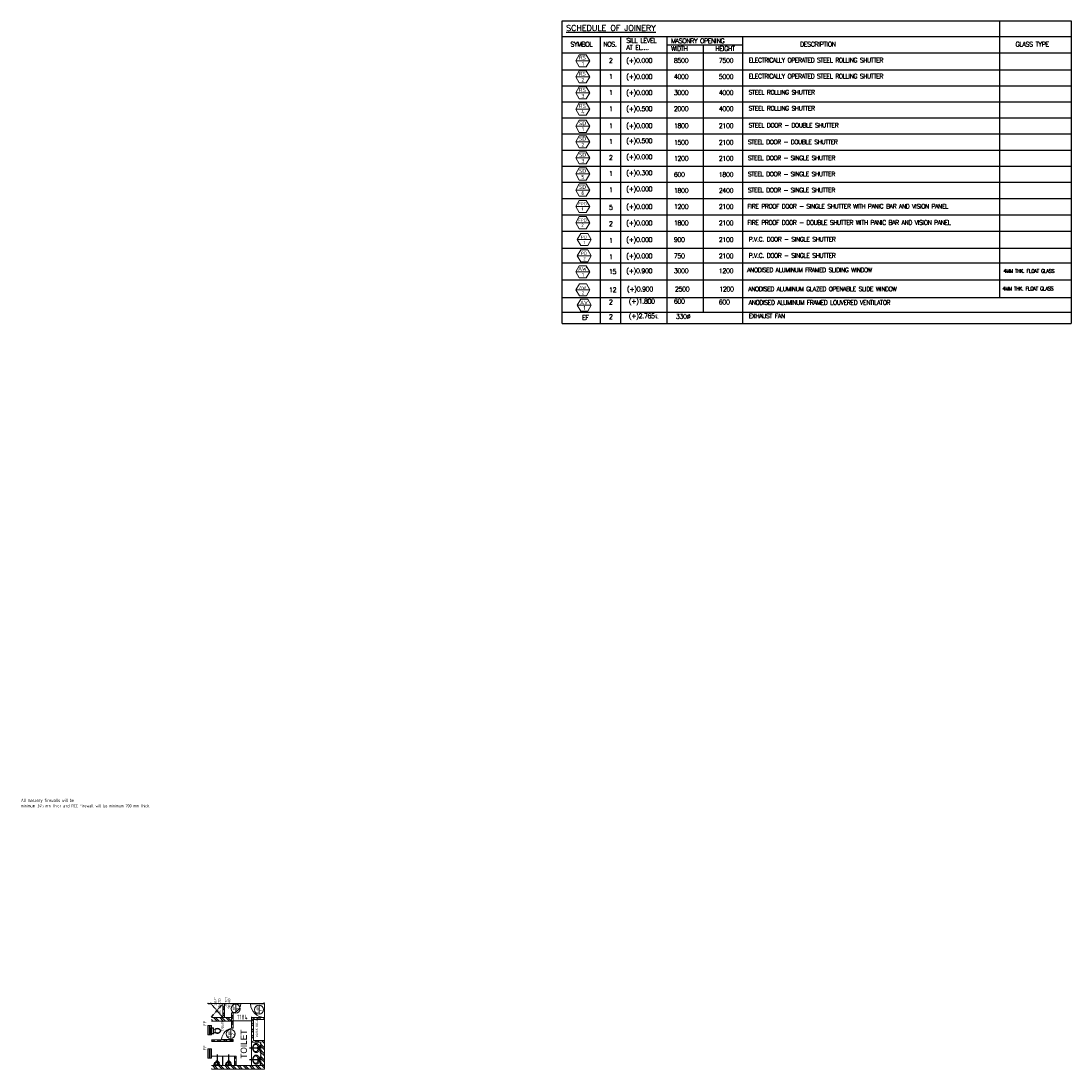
# Model space of a CAD drawing. Extents: x -7650383 to 4934791, y -137560 to 1826789.
# Tile 1 of 122: x 407830 to 475505, y -16204 to 51359. Entities that reach past the tile are written whole.
import ezdxf
from ezdxf.enums import TextEntityAlignment as Align

# ---------------------------------------------------------------- set-up
doc = ezdxf.new("R2010")
doc.units = 0
doc.header["$LTSCALE"] = 800
doc.header["$MEASUREMENT"] = 0
for name, pattern in [('1 NORTH ELEVATION$0$NORTH ELEVATION$0$HIDDEN', [0.375, 0.25, -0.125]), ('CENTER', [2, 1.25, -0.25, 0.25, -0.25]), ('CENTER2', [1.125, 0.75, -0.125, 0.125, -0.125])]:
    doc.linetypes.add(name, pattern=pattern)
doc.layers.get('0').update_dxf_attribs({"linetype": 'CONTINUOUS'})
for name, color, linetype, lineweight in [('2CON', 1, 'CONTINUOUS', 13), ('A-DOOR TAG', 3, 'CONTINUOUS', 15), ('A-WIN TAG', 3, 'CONTINUOUS', 13), ('CCONTHIN', 15, '1 NORTH ELEVATION$0$NORTH ELEVATION$0$HIDDEN', 13), ('CHAT', 11, 'CONTINUOUS', 13), ('DIM', 4, 'CONTINUOUS', 13), ('DOOR', 235, 'CONTINUOUS', 13), ('RAINWATER', 2, 'CONTINUOUS', 15), ('WALL', 6, 'CONTINUOUS', 18), ('WALL HATCH', 251, 'CONTINUOUS', 13), ('WIN', 31, 'CONTINUOUS', 13)]:
    doc.layers.add(name, color=color, linetype=linetype, lineweight=lineweight)
for name, color, linetype in [('CENTER', 2, 'CENTER'), ('CL', 2, 'CENTER2'), ('COL', 1, 'CENTER'), ('TEXT', 3, 'CONTINUOUS')]:
    doc.layers.add(name, color=color, linetype=linetype)
doc.styles.add('HTX31', font='OLB21191')
doc.styles.add('ROMANC', font='romanc')
doc.styles.add('ROMANS', font='ISO9.shx', dxfattribs={"width": 0.8})
doc.styles.get("Standard").update_dxf_attribs({"font": 'ISO9'})
doc.dimstyles.new('barka INTERNAL DIM', dxfattribs={"dimscale": 100, "dimtxt": 3, "dimasz": 1, "dimexe": 2.5, "dimexo": 1.5, "dimgap": 0.8, "dimtad": 1, "dimdsep": 46, "dimtxsty": 'ROMANS', "dimblk": 'DDOT1', "dimcen": 0, "dimclrd": 256, "dimclre": 256, "dimclrt": 2, "dimadec": 0, "dimazin": 2, "dimtp": 0.1, "dimtm": 0.1, "dimtfac": 0.71, "dimtmove": 2, "dimatfit": 3, "dimlwd": -1, "dimlwe": -1, "dimarcsym": 0})
pattern_1 = [(135, (583718.46, -173564.22), (-198.87378, -198.87378), []), (135, (583718.46, -173431.64), (-198.87378, -198.87378), [])]
pattern_2 = [(135, (583698.56, -173564.22), (-198.87378, -198.87378), []), (135, (583698.56, -173431.64), (-198.87378, -198.87378), [])]

# ---------------------------------------------------------------- blocks, each defined once
blk = doc.blocks.new('Toilet')
for p, q in [((-10, -9.5), (-8, -9.5)), ((-10, -10.5), (-10, -9.5)), ((-7, -10.5), (-10, -10.5)), ((-8, -9.5), (-8, -9)), ((-7, -9), (-7, -10.5)), ((-4, -9), (-6, -15)), ((4, -15), (-4, -15)), ((4, -9), (6, -15)), ((9.5, -7), (9.5, -3))]:
    blk.add_line(p, q)
blk.add_lwpolyline([(10.5, -9), (10.5, -1), (-10.5, -1), (-10.5, -9)], close=True)
for points in [[(-9.5, -3), (-9.5, -7)], [(8.5, -2), (-8.5, -2)], [(-8.5, -8), (8.5, -8)]]:
    blk.add_lwpolyline(points)
for centre, radius, start, end in [((-8.6, -2.9), 0.884, 81.8699, 188.1301), ((-8.6, -7.1), 0.884, 171.8699, 278.1301), ((3.5, -22.6), 12.2, 141.4691, 247.9714), ((4.2, -22.8), 11.3, 136.3677, 238.9468), ((0, -28.9), 4, 245.7318, 294.2682), ((0, -30), 4, 254.8605, 285.1395), ((-3.5, -22.6), 12.2, 292.0284, 38.5307), ((-4.2, -22.8), 11.3, 301.053, 43.6321), ((8.6, -2.9), 0.884, 351.8699, 98.1301), ((8.6, -7.1), 0.884, 261.8699, 8.1301)]:
    blk.add_arc(centre, radius, start, end)
blk = doc.blocks.new('*U17')
for p, q in [((-186, 29), (201, 29)), ((-186, 29), (-186, 12)), ((-186, 12), (201, 12)), ((-43, 235), (-121, 59)), ((-121, 59), (136, 59)), ((-43, 235), (58, 235)), ((-27, 308), (43, 308)), ((-20, 283), (35, 283)), ((58, 235), (136, 59)), ((201, 12), (201, 29))]:
    blk.add_line(p, q)
blk.add_circle((7, 194), 12.7)
for centre, radius, start, end in [((148, 24), 334, 121.69705, 179.15509), ((8, 300), 273, 227.25197, 312.74803), ((148, 24), 309, 123.0108, 169.30552), ((-133, 24), 309, 10.69448, 56.9892), ((-133, 24), 334, 0.84491, 58.30295)]:
    blk.add_arc(centre, radius, start, end)
blk = doc.blocks.new('SERVICE BUILDING-ARCH$0$dd1')
at = {"layer": 'DOOR'}
blk.add_lwpolyline([(-1000, 975), (0, 975), (0, 1000), (-1000, 1000)], close=True, dxfattribs=at)
blk.add_arc((13, 1014), 1014, 182.20927, 269.24117, dxfattribs=at)
blk = doc.blocks.new('DDOT1')
blk.add_line((-1, 0), (1, 0))
at = {"const_width": 0.5}
blk.add_lwpolyline([(-0.25, 0, 1), (0.25, 0, 1)], format="xyb", close=True, dxfattribs=at)
blk = doc.blocks.new('*D59')
at = {"layer": 'DIM', "transparency": 16777216}
for p, q in [((421511, -13106), (421511, -12840)), ((422696, -13165), (422696, -12840)), ((421611, -13090), (422596, -13090))]:
    blk.add_line(p, q, dxfattribs=at)
at = {"layer": 'DIM', "transparency": 16777216, "xscale": 100, "yscale": 100, "zscale": 100, "rotation": 180}
blk.add_blockref('DDOT1', (421511, -13090), dxfattribs=at)
at = {"layer": 'DIM', "transparency": 16777216, "xscale": 100, "yscale": 100, "zscale": 100}
blk.add_blockref('DDOT1', (422696, -13090), dxfattribs=at)
at = {"layer": 'DIM', "color": 2, "transparency": 16777216, "insert": (422104, -12860), "char_height": 300, "attachment_point": 5, "style": 'ROMANS'}
blk.add_mtext('1184', dxfattribs=at)

msp = doc.modelspace()

# ---------------------------------------------------------------- hatches: boundary and pattern name
at = {"layer": 'WALL HATCH', "ltscale": 100}
h = msp.add_hatch(dxfattribs=at)
h.set_pattern_fill('ANSI32', color=256, scale=750, angle=90, style=0)
h.set_pattern_definition(pattern_2)
h.paths.add_polyline_path([(420831.5, -11989.2), (420831.5, -12889.2), (420946.5, -12889.2), (420946.5, -11989.2)])
h = msp.add_hatch(dxfattribs=at)
h.set_pattern_fill('ANSI32', color=256, scale=750, angle=90, style=0)
h.set_pattern_definition(pattern_2)
h.paths.add_polyline_path([(421511.5, -12589.2), (421396.5, -12589.2), (421396.5, -13119.2), (421396.5, -13569.2), (421511.5, -13569.2), (421511.5, -13119.2)])
h = msp.add_hatch(dxfattribs=at)
h.set_pattern_fill('ANSI32', color=256, scale=750, angle=90, style=0)
h.set_pattern_definition(pattern_2)
h.paths.add_polyline_path([(421031.6, -12889.2), (421031.6, -13119.2), (421396.5, -13119.2), (421396.5, -12889.2)])
h.paths.add_polyline_path([(420101.5, -12889.2), (420101.5, -13119.2), (421031.6, -13119.2), (421031.6, -12889.2)])
at = {"layer": 'WALL HATCH'}
h = msp.add_hatch(dxfattribs=at)
h.set_pattern_fill('ANSI32', color=256, scale=750, angle=90, style=0)
h.set_pattern_definition(pattern_1)
h.paths.add_polyline_path([(422695.6, -12889.2), (422695.6, -14359.3), (422695.6, -14474.3), (423295.6, -14474.3), (423295.6, -14359.3), (422810.6, -14359.3), (422810.6, -13004.2), (423525.6, -13004.2), (423525.6, -12889.2)])
at = {"layer": 'WALL HATCH', "ltscale": 100}
h = msp.add_hatch(dxfattribs=at)
h.set_pattern_fill('ANSI32', color=256, scale=750, angle=90, style=0)
h.set_pattern_definition(pattern_2)
h.paths.add_polyline_path([(421031.6, -14319.2), (421031.6, -14434.2), (421511.5, -14434.2), (421511.5, -14319.2)])
h.paths.add_polyline_path([(420101.5, -14319.2), (420101.5, -14434.2), (421031.6, -14434.2), (421031.6, -14319.2)])
at = {"layer": 'WALL HATCH'}
h = msp.add_hatch(dxfattribs=at)
h.set_pattern_fill('ANSI32', color=256, scale=750, angle=90, style=0)
h.set_pattern_definition(pattern_1)
h.paths.add_polyline_path([(423295.6, -14359.3), (423295.6, -14553.3), (423295.6, -14553.3), (423295.6, -15153.8), (423295.6, -15153.8), (423295.6, -15303.3), (423295.6, -15303.3), (423295.6, -15903.8), (423295.6, -15903.8), (423295.6, -15974.3), (423525.6, -15974.3), (423525.6, -14359.3)])
at = {"layer": 'WALL HATCH', "ltscale": 100}
h = msp.add_hatch(dxfattribs=at)
h.set_pattern_fill('ANSI32', color=256, scale=750, angle=90, style=0)
h.set_pattern_definition(pattern_2)
h.paths.add_polyline_path([(421581.5, -15374.3), (421581.5, -15974.3), (421696.5, -15974.3), (421696.5, -15374.3)])
at = {"layer": 'WALL HATCH'}
h = msp.add_hatch(dxfattribs=at)
h.set_pattern_fill('ANSI32', color=256, scale=750, angle=90, style=0)
h.set_pattern_definition(pattern_1)
h.paths.add_polyline_path([(420101.5, -15974.3), (420101.5, -16204.3), (423525.6, -16204.3), (423525.6, -15974.3), (421012.8, -15974.3), (420650.1, -15974.3), (420650.1, -15974.3), (420262.8, -15974.3)])

# ---------------------------------------------------------------- linework, layer by layer
for p, q in [((442708.1, 51358.9), (463423.2, 51358.9)), ((470887.1, 51358.9, 0), (475323, 51358.9, 0)), ((470887.1, 51358.9, 0), (470887.1, 33537.5, 0)), ((475504.7, 51358.9, 0), (475504.7, 33300, 0)), ((442708.1, 50359.1), (470887.1, 50359.1)), ((445156.8, 50359.1), (445156.8, 31857.7, 0)), ((446461.8, 50359.1), (446461.8, 31857.7, 0)), ((449461.8, 50359.1), (449461.8, 31857.7, 0)), ((454332.5, 50359.1), (454332.5, 31857.7, 0)), ((470887.1, 50359.1, 0), (475504.7, 50359.1, -0.1)), ((449461.8, 49819), (454332.5, 49819)), ((451807.6, 49819), (451807.6, 32594.1, 0)), ((442708.1, 49309.3), (470887.1, 49309.3)), ((470887.1, 49309.3, 0), (475504.7, 49309.3, -0.1)), ((442708.1, 48215.2), (475504.7, 48215.2, 0)), ((442708.1, 47180.2), (475504.7, 47180.2, 0)), ((442708.1, 46145.2), (475504.7, 46145.2, 0)), ((442708.1, 45110.1), (475504.7, 45110.1, 0)), ((442708.1, 44075.1), (475504.7, 44075.1, 0)), ((442708.1, 44075.1), (475504.7, 44075.1, 0)), ((442708.1, 44075.1), (475504.7, 44075.1, 0)), ((442708.1, 44075.1), (475504.7, 44075.1, 0)), ((442708.1, 44075.1), (475504.7, 44075.1, 0)), ((442708.1, 43040.1, 0), (475504.7, 43040.1, 0)), ((442708.1, 42005.1), (470887.1, 42005.1)), ((442708.1, 42005.1), (475504.7, 42005.1, 0)), ((442708.1, 40970.1), (470887.1, 40970.1)), ((442708.1, 40970.1), (475504.7, 40970.1, 0)), ((442708.1, 39905.5, 0), (470887.1, 39905.5, 0)), ((442708.1, 39905.5, 0), (475504.7, 39905.5, 0)), ((442708.1, 38855.7, 0), (470887.1, 38855.7, 0)), ((442708.1, 38855.7, 0), (475504.7, 38855.7, 0)), ((442708.1, 37805.9, 0), (470887.1, 37805.9, 0)), ((442708.1, 37805.9, 0), (475504.7, 37805.9, 0)), ((442708.1, 36714.6, 0), (475504.7, 36714.6, 0)), ((442708.1, 35763.9, 0), (470887.1, 35763.9, 0)), ((470887.1, 35763.9, 0), (475504.7, 35763.9, 0)), ((442708.1, 34666.6, 0), (475504.7, 34666.6, 0)), ((442708.1, 33537.5, 0), (475323, 33537.5, 0)), ((442708.1, 33537.5, 0), (470887.1, 33537.5, 0)), ((442708.1, 33537.5, 0), (475504.7, 33537.5, 0)), ((442708.1, 33537.5, 0), (475504.7, 33537.5, 0)), ((442708.1, 33537.5, 0), (475504.7, 33537.5, 0)), ((442708.1, 32594.1, 0), (470887.1, 32594.1, 0)), ((442708.1, 32594.1, 0), (475504.7, 32594.1, 0)), ((442708.1, 31857.7, 0), (475504.7, 31857.7, 0))]:
    msp.add_line(p, q)
msp.add_lwpolyline([(442708.1, 31857.7), (442708.1, 51358.9), (475504.7, 51358.9), (475504.7, 31857.7)])
at = {"layer": '2CON'}
for p, q in [((444484, 48790.5, 0.1), (443584, 48790.5, 0.1)), ((444484, 47755.4, 0.1), (443584, 47755.4, 0.1)), ((444484, 46720.4, 0.1), (443584, 46720.4, 0.1)), ((444484, 45685.4, 0.1), (443584, 45685.4, 0.1)), ((444484, 44568.1, 0.1), (443584, 44568.1, 0.1)), ((444484, 43566.5, 0.1), (443584, 43566.5, 0.1)), ((444484, 42531.5, 0.1), (443584, 42531.5, 0.1)), ((444484, 41496.5, 0.1), (443584, 41496.5, 0.1)), ((444484, 40461.5, 0.1), (443584, 40461.5, 0.1)), ((444484, 39404.9, 0.1), (443584, 39404.9, 0.1)), ((444484, 38356.8, 0.1), (443584, 38356.8, 0.1)), ((444584.6, 37269.7, 0.1), (443684.6, 37269.7, 0.1)), ((444584.6, 36222.3, 0.1), (443684.6, 36222.3, 0.1)), ((444484, 35183.7, 0.1), (443584, 35183.7, 0.1)), ((444493, 34025.7, 0.1), (443593, 34025.7, 0.1)), ((444584.6, 33042.4, 0.1), (443684.6, 33042.4, 0.1))]:
    msp.add_line(p, q, dxfattribs=at)
at = {"layer": 'A-DOOR TAG', "color": 1}
for p, q in [((421675, -12033.1), (421675, -12613.2)), ((423187, -12086.9), (423187, -12666.9)), ((421357.2, -13649.6), (421357.2, -14229.7))]:
    msp.add_line(p, q, dxfattribs=at)
for centre in [(421662.8, -12323.1), (423174.8, -12376.9), (421345, -13939.6)]:
    msp.add_circle(centre, 290.3, dxfattribs=at)
at = {"layer": 'A-WIN TAG', "elevation": 0.1}
for points in [[(443809, 49180.2), (443584, 48790.5), (443809, 48400.7), (444259, 48400.7), (444484, 48790.5), (444259, 49180.2)], [(443809, 48145.2), (443584, 47755.4), (443809, 47365.7), (444259, 47365.7), (444484, 47755.4), (444259, 48145.2)], [(443809, 47110.1), (443584, 46720.4), (443809, 46330.7), (444259, 46330.7), (444484, 46720.4), (444259, 47110.1)], [(443809, 46075.1), (443584, 45685.4), (443809, 45295.7), (444259, 45295.7), (444484, 45685.4), (444259, 46075.1)], [(443809, 44957.8), (443584, 44568.1), (443809, 44178.4), (444259, 44178.4), (444484, 44568.1), (444259, 44957.8)], [(443809, 43956.2), (443584, 43566.5), (443809, 43176.8), (444259, 43176.8), (444484, 43566.5), (444259, 43956.2)], [(443809, 42921.2), (443584, 42531.5), (443809, 42141.8), (444259, 42141.8), (444484, 42531.5), (444259, 42921.2)], [(443809, 41886.2), (443584, 41496.5), (443809, 41106.8), (444259, 41106.8), (444484, 41496.5), (444259, 41886.2)], [(443809, 40851.2), (443584, 40461.5), (443809, 40071.7), (444259, 40071.7), (444484, 40461.5), (444259, 40851.2)], [(443809, 39794.6), (443584, 39404.9), (443809, 39015.2), (444259, 39015.2), (444484, 39404.9), (444259, 39794.6)], [(443809, 38746.5), (443584, 38356.8), (443809, 37967.1), (444259, 37967.1), (444484, 38356.8), (444259, 38746.5)], [(443909.6, 37659.5), (443684.6, 37269.7), (443909.6, 36880), (444359.6, 36880), (444584.6, 37269.7), (444359.6, 37659.5)], [(443909.6, 36612), (443684.6, 36222.3), (443909.6, 35832.6), (444359.6, 35832.6), (444584.6, 36222.3), (444359.6, 36612)], [(443809, 35573.4), (443584, 35183.7), (443809, 34794), (444259, 34794), (444484, 35183.7), (444259, 35573.4)], [(443818, 34415.4), (443593, 34025.7), (443818, 33635.9), (444268, 33635.9), (444493, 34025.7), (444268, 34415.4)], [(443909.6, 33432.1), (443684.6, 33042.4), (443909.6, 32652.7), (444359.6, 32652.7), (444584.6, 33042.4), (444359.6, 33432.1)]]:
    msp.add_lwpolyline(points, close=True, dxfattribs=at)
at = {"layer": 'CCONTHIN', "linetype": 'Continuous'}
for p, q in [((422695.6, -15974.3), (422695.6, -14474.3)), ((421581.5, -15374.3), (420081.5, -15374.3)), ((420823.5, -15974.3), (420823.5, -15374.3)), ((420839.5, -15974.3), (420839.5, -15374.3))]:
    msp.add_line(p, q, dxfattribs=at)
at = {"layer": 'CCONTHIN'}
for p, q in [((423148.8, -14830.9), (423059.7, -14839.9)), ((423059.7, -14839.9), (423059.7, -14866.7)), ((423059.7, -14866.7), (423148.8, -14875.7)), ((423244.4, -14553.3), (423295.6, -14553.3)), ((423244.4, -15153.3), (423244.4, -14553.3)), ((423257.4, -15153.3), (423257.4, -14553.3)), ((423271.2, -15153.3), (423271.2, -14553.3)), ((423284.2, -15153.3), (423284.2, -14553.3)), ((423295.6, -15153.3), (423295.6, -14553.3)), ((423244.4, -15153.8), (423295.6, -15153.8)), ((423244.4, -15303.3), (423295.6, -15303.3)), ((423244.4, -15903.3), (423244.4, -15303.3)), ((423257.4, -15903.3), (423257.4, -15303.3)), ((423271.2, -15903.3), (423271.2, -15303.3)), ((423284.2, -15903.3), (423284.2, -15303.3)), ((423295.6, -15903.3), (423295.6, -15303.3)), ((423148.8, -15580.9), (423059.7, -15589.9)), ((423059.7, -15589.9), (423059.7, -15616.7)), ((423059.7, -15616.7), (423148.8, -15625.7)), ((423244.4, -15903.8), (423295.6, -15903.8))]:
    msp.add_line(p, q, dxfattribs=at)
for points in [[(422898.3, -15118.3, -0.1069454), (422824.4, -15048.9, -0.0815881), (422781.9, -14958.8, -0.0697201), (422766.5, -14849.3, -0.0697201), (422781.9, -14739.8, -0.0815881), (422824.4, -14649.8, -0.1069454), (422898.3, -14580.4, -0.2770668), (423075.1, -14580.4)], [(423116.7, -14871, -0.0537435), (423104.2, -14943.1, -0.0815881), (423069.6, -15016.4, -0.1069454), (423013.2, -15069.3, -0.2770668), (422895.3, -15069.3, -0.1069454), (422838.9, -15016.4, -0.0815881), (422804.3, -14943.1, -0.0697201), (422791.2, -14849.3, -0.0697201), (422804.3, -14755.5, -0.0815881), (422838.9, -14682.2, -0.1069454), (422895.3, -14629.3, -0.2770668), (423013.2, -14629.3, -0.1069454), (423069.6, -14682.2, -0.0815881), (423104.2, -14755.5, -0.0595755), (423117.1, -14835.5)], [(423075.1, -14580.4, -0.1069454), (423149, -14649.8, -0.0815881), (423191.5, -14739.8, -0.1401213), (423191.5, -14958.8)], [(422898.3, -15868.3, -0.1069454), (422824.4, -15798.9, -0.0815881), (422781.9, -15708.8, -0.0697201), (422766.5, -15599.3, -0.0697201), (422781.9, -15489.8, -0.0815881), (422824.4, -15399.8, -0.1069454), (422898.3, -15330.4, -0.2770668), (423075.1, -15330.4)], [(423116.7, -15621, -0.0537435), (423104.2, -15693.1, -0.0815881), (423069.6, -15766.4, -0.1069454), (423013.2, -15819.3, -0.2770668), (422895.3, -15819.3, -0.1069454), (422838.9, -15766.4, -0.0815881), (422804.3, -15693.1, -0.0697201), (422791.2, -15599.3, -0.0697201), (422804.3, -15505.5, -0.0815881), (422838.9, -15432.2, -0.1069454), (422895.3, -15379.3, -0.2770668), (423013.2, -15379.3, -0.1069454), (423069.6, -15432.2, -0.0815881), (423104.2, -15505.5, -0.0595755), (423117.1, -15585.5)], [(423191.5, -14958.8, -0.0815881), (423149, -15048.9, -0.1069454), (423075.1, -15118.3, -0.2770668), (422898.3, -15118.3)], [(423075.1, -15330.4, -0.1069454), (423149, -15399.8, -0.0815881), (423191.5, -15489.8, -0.1401213), (423191.5, -15708.8)], [(423191.5, -15708.8, -0.0815881), (423149, -15798.9, -0.1069454), (423075.1, -15868.3, -0.2770668), (422898.3, -15868.3)]]:
    msp.add_lwpolyline(points, format="xyb", dxfattribs=at)
for centre in [(423151, -14776.3), (423151, -14853.3), (423151, -14929), (423151, -15526.3), (423151, -15603.3), (423151, -15679)]:
    msp.add_circle(centre, 22.5, dxfattribs=at)
for centre in [(423061, -14853.3), (423061, -15603.3)]:
    msp.add_arc(centre, 27, 35.7391, 324.2607, dxfattribs=at)
at = {"layer": 'CENTER', "ltscale": 0.25}
for p, q in [((420831.5, -12889.2), (420081.5, -11989.2)), ((420101.5, -12865.2), (420831.5, -11989.2))]:
    msp.add_line(p, q, dxfattribs=at)
at = {"layer": 'CHAT'}
msp.add_line((423525.6, -12889.2), (423525.6, -11989.2), dxfattribs=at)
at = {"layer": 'CL', "ltscale": 0.25}
for p, q in [((422559.4, -14849.3), (423295.6, -14849.3)), ((420476.5, -15265.1), (420476.5, -15974.3)), ((421206.5, -15265.1), (421206.5, -15974.3)), ((422559.4, -15599.3), (423295.6, -15599.3))]:
    msp.add_line(p, q, dxfattribs=at)
at = {"layer": 'COL', "color": 2}
for p, q in [((419880.1, -11963.6), (419888.1, -11963.6)), ((419888.1, -11973.6), (420013.1, -11973.6)), ((419898.1, -11973.6), (419898.1, -11981.6)), ((419898.1, -11981.6), (420078.1, -11981.6)), ((420088.1, -11973.6), (420013.1, -11973.6)), ((420088.1, -11973.6), (420013.1, -11973.6)), ((420078.1, -11973.6), (420078.1, -11981.6)), ((420078.1, -11973.6), (420078.1, -11981.6)), ((420096.1, -11963.6), (420088.1, -11963.6)), ((420096.1, -11963.6), (420088.1, -11963.6)), ((423304, -11963.6), (423312, -11963.6)), ((423312, -11973.6), (423437, -11973.6)), ((423322, -11973.6), (423322, -11981.6)), ((423322, -11981.6), (423502, -11981.6)), ((423512, -11973.6), (423437, -11973.6)), ((423512, -11973.6), (423437, -11973.6)), ((423502, -11973.6), (423502, -11981.6)), ((423502, -11973.6), (423502, -11981.6)), ((423520, -11963.6), (423512, -11963.6)), ((423520, -11963.6), (423512, -11963.6))]:
    msp.add_line(p, q, dxfattribs=at)
at = {"layer": 'WALL'}
for p, q in [((423525.6, -11989.2), (419851.7, -11989.2)), ((421396.5, -13119.2), (421396.5, -12589.2)), ((421396.5, -12589.2), (421511.5, -12589.2)), ((421511.5, -12889.2), (421511.5, -12589.2)), ((420101.5, -13399.2), (419871.5, -13399.2)), ((421396.5, -13119.2), (421396.5, -13569.2)), ((421511.5, -13119.2), (421511.5, -13569.2)), ((422695.6, -14359.3), (422695.6, -12889.2)), ((422695.6, -12889.2), (423525.6, -12889.2)), ((422810.6, -14359.3), (422810.6, -13004.2)), ((422810.6, -13004.2), (423525.6, -13004.2)), ((423525.6, -16204.3), (423525.6, -12889.2)), ((420101.5, -13999.2), (419871.5, -13999.2)), ((421511.5, -13569.2), (421396.5, -13569.2)), ((421511.5, -14319.2), (420101.5, -14319.2)), ((421511.5, -14434.2), (420101.5, -14434.2)), ((421511.5, -14319.2), (421511.5, -14434.2)), ((422695.6, -14474.3), (422695.6, -14359.3)), ((423295.6, -14474.3), (422695.6, -14474.3)), ((423525.6, -14359.3), (422810.6, -14359.3)), ((423295.6, -15974.3), (423295.6, -14474.3)), ((420101.5, -14899.3), (419871.5, -14899.3)), ((420101.5, -15499.3), (419871.5, -15499.3)), ((423525.6, -15974.3), (420101.5, -15974.3)), ((423525.6, -16204.3), (420101.5, -16204.3))]:
    msp.add_line(p, q, dxfattribs=at)
for points in [[(420831.5, -12889.2), (420831.5, -11989.2)], [(420946.5, -12889.2), (420946.5, -11989.2)], [(420946.5, -12889.2), (420101.5, -12889.2)], [(420101.5, -13119.2), (421396.5, -13119.2)], [(421396.5, -12889.2), (420946.5, -12889.2)], [(421511.5, -13119.2), (421511.5, -12889.2)], [(421696.5, -15974.3), (421696.5, -15374.3), (421581.5, -15374.3), (421581.5, -15974.3)]]:
    msp.add_lwpolyline(points, dxfattribs=at)
at = {"layer": 'WALL', "flags": 128}
msp.add_lwpolyline([(423525.6, -11989.2), (422383.8, -11989.2)], dxfattribs=at)
at = {"layer": 'WIN'}
for p, q in [((419961.6, -13999.2), (419961.6, -13399.2)), ((420011.6, -13999.2), (420011.6, -13399.2)), ((419961.6, -15499.3), (419961.6, -14899.3)), ((420011.6, -15499.3), (420011.6, -14899.3))]:
    msp.add_line(p, q, dxfattribs=at)
for points in [[(419871.6, -13999.2), (419871.5, -13399.2), (420101.5, -13399.2), (420101.6, -13999.2)], [(419871.6, -15499.3), (419871.5, -14899.3), (420101.5, -14899.3), (420101.6, -15499.3)]]:
    msp.add_lwpolyline(points, close=True, dxfattribs=at)

# ---------------------------------------------------------------- block references
at = {"layer": 'CCONTHIN', "xscale": 18.75, "yscale": 18.75, "zscale": 18.75, "rotation": 90}
msp.add_blockref('Toilet', (420062.7, -13745.4), dxfattribs=at)
at = {"layer": 'CCONTHIN', "xscale": -1}
for p in [(420464.1, -15986), (421214.1, -15986)]:
    msp.add_blockref('*U17', p, dxfattribs=at)
at = {"layer": 'CHAT'}
for p, xscale, yscale, zscale in [((421396.5, -12589.2), -0.5999999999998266, 0.5999999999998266, 0.5999999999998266), ((423525.6, -12885.6), 0.8963701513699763, 0.8963701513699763, 0.8963701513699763)]:
    msp.add_blockref('SERVICE BUILDING-ARCH$0$dd1', p, dxfattribs=dict(at, xscale=xscale, yscale=yscale, zscale=zscale))
at = {"layer": 'CHAT', "xscale": -0.7499999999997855, "yscale": 0.7499999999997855, "zscale": 0.7499999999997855, "rotation": 180}
msp.add_blockref('SERVICE BUILDING-ARCH$0$dd1', (421511.5, -13569.2), dxfattribs=at)

# ---------------------------------------------------------------- texts
at = {"layer": 'A-DOOR TAG', "linetype": 'Continuous', "style": 'ROMANS'}
for s, height, p in [('FRP', 160, (421543.5, -12537.3)), ('3', 200, (421805, -12421.2)), ('FRP', 160, (423071.9, -12599.1)), ('1', 200, (423317, -12474.9)), ('EF', 200, (419685.6, -13421)), ('FRP', 160, (421241.6, -14151.7)), ('2', 200, (421487.2, -14037.7)), ('EF', 200, (419685.6, -14997.5))]:
    msp.add_text(s, height=height, rotation=90, dxfattribs=at).set_placement(p, align=Align.MIDDLE_LEFT)
at = {"layer": 'A-WIN TAG'}
for s, height, p in [('RS', 250, (444014.3, 48990.4, 0.1)), ('1', 250, (444045.5, 48604.6, 0.1)), ('RS', 250, (444014.3, 47955.4, 0.1)), ('2', 250, (444045.5, 47569.6, 0.1)), ('RS', 250, (444014.3, 46920.4, 0.1)), ('3', 250, (444045.5, 46534.6, 0.1)), ('RS', 250, (444014.3, 45885.4, 0.1)), ('4', 250, (444045.5, 45499.5, 0.1)), ('SD', 250, (444014.3, 44768.1, 0.1)), ('1', 250, (444045.5, 44382.3, 0.1)), ('SD', 250, (444014.3, 43766.5, 0.1)), ('2', 250, (444045.5, 43380.6, 0.1)), ('SD', 250, (444014.3, 42731.4, 0.1)), ('3', 250, (444045.5, 42345.6, 0.1)), ('SD', 250, (444014.3, 41696.4, 0.1)), ('5', 250, (444045.5, 41310.6, 0.1)), ('SD', 250, (444014.3, 40661.4, 0.1)), ('6', 250, (444045.5, 40275.6, 0.1)), ('FPD', 200, (444018.2, 39564.9, 0.1)), ('1', 200, (444018.2, 39243.1, 0.1)), ('FPD', 200, (444018.2, 38516.8, 0.1)), ('2', 200, (444018.2, 38195, 0.1)), ('PD', 200, (444118.8, 37429.7, 0.1)), ('1', 200, (444146.2, 37083.9, 0.1)), ('PD', 200, (444118.8, 36382.3, 0.1)), ('2', 200, (444146.2, 36036.5, 0.1)), ('AW', 250, (444014.3, 35383.6, 0.1)), ('1', 250, (444045.5, 34997.8, 0.1)), ('AW', 200, (444027.2, 34185.6, 0.1)), ('2', 200, (444054.6, 33839.8, 0.1)), ('AV', 250, (444118.8, 33202.3, 0.1)), ('1', 250, (444146.2, 32856.5, 0.1))]:
    msp.add_text(s, height=height, dxfattribs=at).set_placement(p, align=Align.MIDDLE)
at = {"layer": 'RAINWATER', "insert": (407829, 1222.5), "char_height": 212.5, "width": 10378.5, "attachment_point": 1, "style": 'ROMANS'}
msp.add_mtext('All masonry firewalls will be\\Pminimum 345 mm thick and RCC firewall will be minimum 200 mm thick.', dxfattribs=at)
at = {"layer": 'TEXT', "linetype": 'CENTER', "style": 'ROMANC'}
msp.add_text('%%USCHEDULE OF JOINERY', height=375, dxfattribs=at).set_placement((442969.4, 51096.6, 0), align=Align.TOP_LEFT)
at = {"layer": 'TEXT', "style": 'HTX31'}
msp.add_text('TOILET', height=400, rotation=90, dxfattribs=at).set_placement((422386.2, -15538.7))
at = {"layer": 'TEXT', "linetype": 'CENTER', "attachment_point": 1, "line_spacing_factor": 0.9, "style": 'ROMANC'}
for s, insert, char_height, width in [('{\\T0.9;SILL LEVEL\\PAT EL....}', (446842.7, 50249.8, 0), 300, 10616.837), ('{\\T0.9;MASONRY OPENING}', (449733.3, 50231.8, 0), 300, 10616.837), ('{\\T0.9;SYMBOL}', (443240.3, 50005.4, 0), 300, 10616.837), ('{\\T0.9;NOS.}', (445362.1, 50005.4, 0), 300, 10616.837), ('{\\T0.9;WIDTH}', (449733.3, 49731.3, 0), 300, 10616.837), ('{\\T0.9;HEIGHT}', (452582.5, 49731.3, 0), 300, 10616.837), ('{\\T0.9;DESCRIPTION}', (458034.6, 50005.4, 0), 300, 10616.837), ('{\\T0.9;GLASS TYPE}', (471924.4, 50005.4, 0.1), 300, 10616.837), ('{\\T0.9;2}', (445723.6, 48959.6, 0), 300, 10616.837), ('{\\T0.9;(+)0.000}', (446840.4, 48959.6, 0), 300, 10616.837), ('{\\T0.9;8500}', (449907.2, 48959.6, 0), 300, 10616.837), ('{\\T0.9;7500}', (452804.3, 48959.6, 0), 300, 10616.837), ('{\\T0.9;ELECTRICALLY OPERATED STEEL ROLLING SHUTTER}', (454727.7, 48977.2, 0), 285, 17337.792), ('{\\T0.9;1}', (445723.6, 47924.6, 0), 300, 10616.837), ('{\\T0.9;(+)0.000}', (446840.4, 47924.6, 0), 300, 10616.837), ('{\\T0.9;4000}', (449907.2, 47924.6, 0), 300, 10616.837), ('{\\T0.9;5000}', (452804.3, 47924.6, 0), 300, 10616.837), ('{\\T0.9;ELECTRICALLY OPERATED STEEL ROLLING SHUTTER}', (454727.7, 47942.2, 0), 285, 17337.792), ('{\\T0.9;1}', (445723.6, 46889.6, 0), 300, 10616.837), ('{\\T0.9;(+)0.000}', (446840.4, 46889.6, 0), 300, 10616.837), ('{\\T0.9;3000}', (449907.2, 46889.6, 0), 300, 10616.837), ('{\\T0.9;4000}', (452804.3, 46889.6, 0), 300, 10616.837), ('{\\T0.9;STEEL ROLLING SHUTTER}', (454727.7, 46907.2, 0), 285, 17337.792), ('{\\T0.9;1}', (445723.6, 45854.6, 0), 300, 10616.837), ('{\\T0.9;(+)0.500}', (446840.4, 45854.6, 0), 300, 10616.837), ('{\\T0.9;2000}', (449907.2, 45854.6, 0), 300, 10616.837), ('{\\T0.9;4000}', (452804.3, 45854.6, 0), 300, 10616.837), ('{\\T0.9;STEEL ROLLING SHUTTER}', (454727.7, 45872.2, 0), 285, 17337.792), ('{\\T0.9;1}', (445723.6, 44760.4, 0), 300, 343.898), ('{\\T0.9;(+)0.000}', (446840.4, 44760.4, 0), 300, 2222.391), ('{\\T0.9;1800}', (449907.2, 44760.4, 0), 300, 1900.387), ('{\\T0.9;2100}', (452804.3, 44760.4, 0), 300, 1528.153), ('{\\T0.9;STEEL DOOR - DOUBLE SHUTTER}', (454727.7, 44778, 0), 285, 17337.792), ('{\\T0.9;1}', (445723.6, 43737.8, 0), 300, 479.343), ('{\\T0.9;(+)0.500}', (446840.4, 43787.1, 0), 300, 2062.623), ('{\\T0.9;1500}', (449907.2, 43683.9, 0), 300, 1184.704), ('{\\T0.9;2100}', (452804.3, 43683.9, 0), 300, 1204.694), ('{\\T0.9;STEEL DOOR - DOUBLE SHUTTER}', (454680.7, 43705, 0), 285, 7408.215), ('{\\T0.9;2}', (445723.6, 42702.8, 0), 300, 450.215), ('{\\T0.9;(+)0.000}', (446840.4, 42752.1, 0), 300, 10616.837), ('{\\T0.9;1200}', (449907.2, 42648.8, 0), 300, 10616.837), ('{\\T0.9;2100}', (452804.3, 42648.8, 0), 300, 10616.837), ('{\\T0.9;STEEL DOOR - SINGLE SHUTTER}', (454680.7, 42670, 0), 285, 17337.792), ('{\\T0.9;1}', (445723.6, 41667.8, 0), 300, 10616.837), ('{\\T0.9;(+)0.300}', (446840.4, 41717.1, 0), 300, 10616.837), ('{\\T0.9;600}', (449907.2, 41613.8, 0), 300, 10616.837), ('{\\T0.9;1800}', (452804.3, 41613.8, 0), 300, 1247.526), ('{\\T0.9;STEEL DOOR - SINGLE SHUTTER}', (454680.7, 41635, 0), 285, 17337.792), ('{\\T0.9;1}', (445723.6, 40632.8, 0), 300, 10616.837), ('{\\T0.9;(+)0.000}', (446840.4, 40682.1, 0), 300, 10616.837), ('{\\T0.9;STEEL DOOR - SINGLE SHUTTER}', (454680.7, 40600, 0), 285, 17337.792), ('{\\T0.9;1800}', (449907.2, 40578.8, 0), 300, 10616.837), ('{\\T0.9;2400}', (452804.3, 40578.8, 0), 300, 1247.526), ('{\\T0.9;5}', (445723.6, 39491.7, 0), 300, 339.758), ('{\\T0.9;(+)0.000}', (446840.4, 39541, 0), 300, 10616.837), ('{\\T0.9;1200}', (449907.2, 39541, 0), 300, 10616.837), ('{\\T0.9;2100}', (452804.3, 39541, 0), 300, 10616.837), ('{\\T0.9;FIRE PROOF DOOR - SINGLE SHUTTER WITH PANIC BAR AND VISION PANEL}', (454643, 39558.6, 0), 285, 16398.603), ('{\\T0.9;2}', (445723.6, 38441.9, 0), 300, 10616.837), ('{\\T0.9;(+)0.000}', (446840.4, 38491.2, 0), 300, 10616.837), ('{\\T0.9;1800}', (449907.2, 38491.2, 0), 300, 10616.837), ('{\\T0.9;2100}', (452804.3, 38491.2, 0), 300, 10616.837), ('{\\T0.9;FIRE PROOF DOOR - DOUBLE SHUTTER WITH PANIC BAR AND VISION PANEL}', (454643, 38508.8, 0), 285, 16489.354), ('{\\T0.9;1}', (445723.6, 37362.5, 0), 300, 10616.837), ('{\\T0.9;(+)0.000}', (446840.4, 37411.8, 0), 300, 10616.837), ('{\\T0.9;900}', (449907.2, 37411.8, 0), 300, 10616.837), ('{\\T0.9;2100}', (452804.3, 37411.8, 0), 300, 10616.837), ('{\\T0.9;P.V.C. DOOR - SINGLE SHUTTER}', (454727.7, 37429.4, 0), 285, 17337.792), ('{\\T0.9;1}', (445723.6, 36315.1, 0), 300, 10616.837), ('{\\T0.9;(+)0.000}', (446840.4, 36364.4, 0), 300, 10616.837), ('{\\T0.9;750}', (449907.2, 36364.4, 0), 300, 10616.837), ('{\\T0.9;2100}', (452804.3, 36364.4, 0), 300, 10616.837), ('{\\T0.9;P.V.C. DOOR - SINGLE SHUTTER}', (454727.7, 36382, 0), 285, 17337.792), ('{\\T0.9;15}', (445723.6, 35350.1, 0), 300, 738.161), ('{\\T0.9;(+)0.900}', (446840.4, 35399.4, 0), 300, 2004.942), ('{\\T0.9;3000}', (449907.2, 35399.4, 0), 300, 10616.837), ('{\\T0.9;1200}', (452804.3, 35399.4, 0), 300, 10616.837), ('{\\T0.9;ANODISED ALUMINUM FRAMED SLIDING WINDOW}', (454630.9, 35452.9, 0), 285, 17337.792), ('{\\T0.9;4MM THK. FLOAT GLASS}', (471151, 35355.7, 0), 228, 13870.234), ('{\\T0.9;12}', (445730.2, 34175.5, 0), 300, 336.295), ('{\\T0.9;(+)0.900}', (446886.9, 34224.8, 0), 300, 2621.369), ('{\\T0.9;2500}', (449977.4, 34224.8, 0), 300, 956.313), ('{\\T0.9;1200}', (452831.8, 34224.8, 0), 300, 956.313), ('{\\T0.9;ANODISED ALUMINUM GLAZED OPENABLE SLIDE WINDOW}', (454701.3, 34227.7, 0), 285, 17337.792), ('{\\T0.9;4MM THK. FLOAT GLASS}', (471087.2, 34222.1, 0), 228, 5145.067), ('{\\T0.9;2}', (445723.6, 33391.6, 0), 300, 10616.837), ('{\\T0.9;(+)1.800}', (447007.7, 33440.9, 0), 300, 10616.837), ('{\\T0.9;600}', (449907.2, 33440.9, 0), 300, 10616.837), ('{\\T0.9;600}', (452804.3, 33387.1, 0), 300, 10616.837), ('{\\T0.9;ANODISED ALUMINUM FRAMED LOUVERED VENTILATOR}', (454735.3, 33353.8, 0), 285, 17337.792), ('{\\T0.9;(+)2.765\\fISOCPEUR|b0|i0|c0|p34;℄}', (447007.7, 32492.3, 0), 300, 10616.837), ('{\\T0.9;EXHAUST FAN}', (454735.3, 32483.3, 0), 285, 17337.792), ('{\\T0.9;EF}', (443994.1, 32387.4, 0), 300, 10616.837), ('{\\T0.9;2}', (445723.6, 32443, 0), 300, 10616.837), ('{\\T0.9;330%%C }', (450037.3, 32459.9, 0), 300, 10616.837)]:
    msp.add_mtext(s, dxfattribs=dict(at, insert=insert, char_height=char_height, width=width))
at = {"layer": 'TEXT', "char_height": 150, "width": 1143.279, "attachment_point": 3, "rotation": 90, "style": 'ROMANS'}
for s, insert in [('SHAFT', (420293, -11577.6)), ('900x750', (420547.1, -11658.7)), ('JANITOR ', (420981.5, -11577.6)), ('900x450', (421176.2, -11658.7)), ('WC', (420551.3, -12419.1)), ('1200x1315', (420746.2, -12980.2)), ('WATER COOLER', (422947.7, -12874.4))]:
    msp.add_mtext(s, dxfattribs=dict(at, insert=insert))

# ---------------------------------------------------------------- dimensions: what is measured, and where the dimension line sits
at = {"layer": 'DIM'}
dim = msp.add_linear_dim(base=(422695.6, -13090.4), p1=(421511.5, -13256.4), p2=(422695.6, -13314.9), angle=180, dimstyle='barka INTERNAL DIM', override={"dimdec": 0, "dimtmove": 0}, dxfattribs=at)
dim.commit()
dim.dimension.update_dxf_attribs({"geometry": '*D59', "text_midpoint": (422103.5, -13090.4), "dimtype": 160})

doc.saveas('drawing.dxf')
